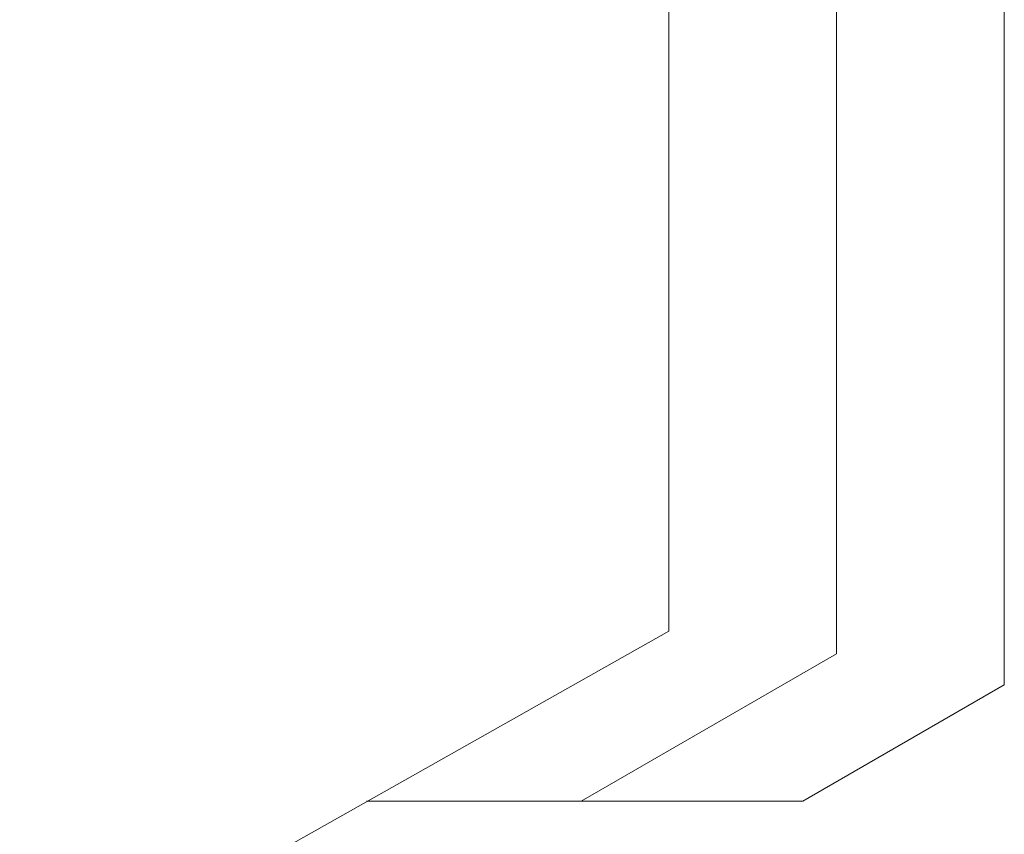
# Model space of a CAD drawing. Header units: inches. Extents: x -2078 to 109126, y -964 to 6385.
# Tile 194 of 256: x 36879 to 36967, y 3976 to 4049. Entities that reach past the tile are written whole.
import ezdxf

# ---------------------------------------------------------------- set-up
doc = ezdxf.new("R2010")
doc.units = ezdxf.units.IN
doc.header["$MEASUREMENT"] = 0
doc.layers.add('A-STRS', color=4, linetype='Continuous', lineweight=9)

msp = doc.modelspace()

# ---------------------------------------------------------------- linework, layer by layer
at = {"layer": 'A-STRS', "lineweight": 9}
for p, q in [((36966.552, 4269.819), (36966.552, 3989.357)), ((36951.552, 4265.1), (36951.552, 3992.133)), ((36928.737, 3978.961), (36951.552, 3992.133)), ((36948.545, 3978.961), (36966.552, 3989.357)), ((36948.545, 3978.961), (36909.545, 3978.961))]:
    msp.add_line(p, q, dxfattribs=at)
msp.add_lwpolyline([(36804.897, 4313.416), (36936.552, 4259.413), (36936.552, 3994.163), (36829.411, 3933.687)], dxfattribs=at)

doc.saveas('drawing.dxf')
